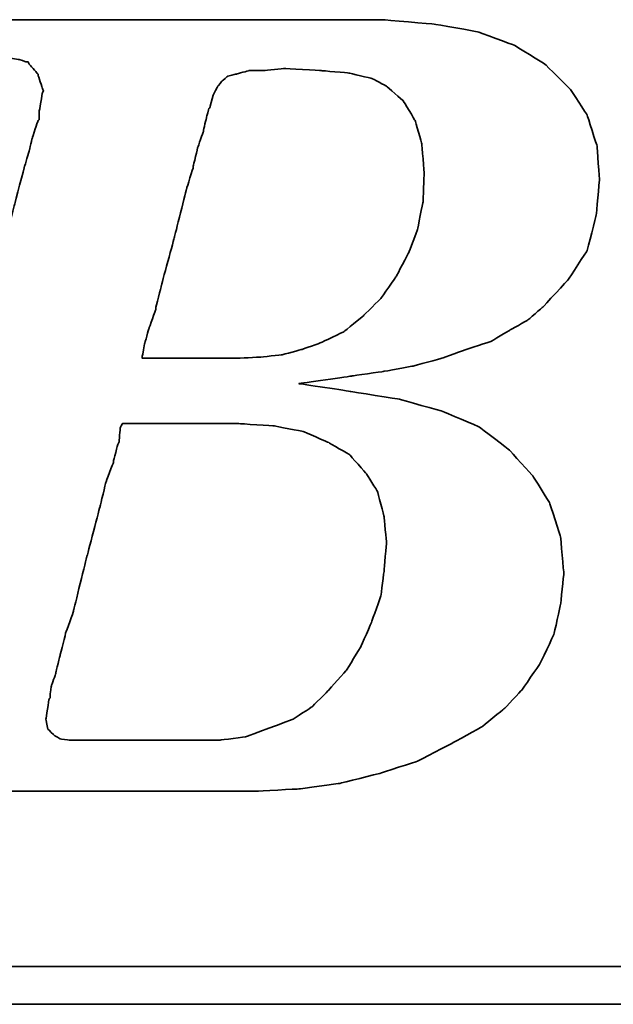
# Model space of a CAD drawing. Header units: millimetres. Extents: x 66 to 553, y -62 to 114.
# Tile 31 of 49: x 421.8 to 425.14, y -10.24 to -4.69. Entities that reach past the tile are written whole.
import ezdxf

# ---------------------------------------------------------------- set-up
doc = ezdxf.new("R2010")
doc.units = ezdxf.units.MM
doc.header["$LTSCALE"] = 0.15
doc.layers.add('DIM', color=4, linetype='CONTINUOUS')
doc.layers.add('layer 1', color=7, linetype='CONTINUOUS')

# ---------------------------------------------------------------- blocks, each defined once
blk = doc.blocks.new('TBI MOTION logo(完整正式版)')
at = {"layer": 'layer 1', "color": 22, "lineweight": 35}
for points, knots in [([(-64.65375, -6.86375), (-64.65375, -6.86375), (-64.84375, -7.29625), (-64.84375, -7.29625), (-64.84375, -7.29625), (-64.84375, -7.29625), (-64.86875, -7.34375), (-64.86875, -7.34375), (-64.86875, -7.34375), (-64.86875, -7.34375), (-64.86875, -7.36875), (-64.86875, -7.36875), (-64.86875, -7.36875), (-64.86875, -7.36875), (-65.15375, -7.65375), (-65.15375, -7.65375), (-65.15375, -7.65375), (-65.15375, -7.65375), (-65.17875, -7.65375), (-65.17875, -7.65375), (-65.17875, -7.65375), (-65.17875, -7.65375), (-65.20375, -7.67875), (-65.20375, -7.67875), (-65.20375, -7.67875), (-65.20375, -7.67875), (-65.58875, -7.87125), (-65.58875, -7.87125), (-65.58875, -7.87125), (-65.58875, -7.87125), (-65.63375, -7.87125), (-65.63375, -7.87125), (-65.63375, -7.87125), (-65.63375, -7.87125), (-65.65875, -7.89375), (-65.65875, -7.89375), (-65.65875, -7.89375), (-65.65875, -7.89375), (-66.09375, -7.94375), (-66.09375, -7.94375), (-66.09375, -7.94375), (-66.09375, -7.94375), (-66.11375, -7.94375), (-66.11375, -7.94375), (-66.11375, -7.94375), (-66.11375, -7.94375), (-66.16375, -7.94375), (-66.16375, -7.94375), (-66.16375, -7.94375), (-66.16375, -7.94375), (-66.30875, -7.94375), (-66.30875, -7.94375), (-66.30875, -7.94375), (-66.30875, -7.94375), (-66.69375, -7.94375), (-66.69375, -7.94375), (-66.69375, -7.94375), (-66.69375, -7.94375), (-67.07375, -7.94375), (-67.07375, -7.94375), (-67.07375, -7.94375), (-67.07375, -7.94375), (-67.12375, -7.94375), (-67.12375, -7.94375), (-67.12375, -7.94375), (-67.12375, -7.94375), (-67.12375, -7.96625), (-67.12375, -7.96625), (-67.12375, -7.96625), (-67.12375, -7.96625), (-67.14875, -7.99125), (-67.14875, -7.99125), (-67.14875, -7.99125), (-67.14875, -7.99125), (-67.24375, -8.34875), (-67.24375, -8.34875), (-67.24375, -8.34875), (-67.24375, -8.34875), (-67.31375, -8.68625), (-67.31375, -8.68625), (-67.31375, -8.68625), (-67.31375, -8.68625), (-67.26875, -8.68625), (-67.26875, -8.68625), (-67.26875, -8.68625), (-67.26875, -8.68625), (-67.07375, -8.68625), (-67.07375, -8.68625), (-67.07375, -8.68625), (-67.07375, -8.68625), (-66.54875, -8.68625), (-66.54875, -8.68625), (-66.54875, -8.68625), (-66.54875, -8.68625), (-65.82625, -8.68625), (-65.82625, -8.68625), (-65.82625, -8.68625), (-65.82625, -8.68625), (-65.01375, -8.68625), (-65.01375, -8.68625), (-65.01375, -8.68625), (-65.01375, -8.68625), (-64.05375, -8.68625), (-64.05375, -8.68625), (-64.05375, -8.68625), (-64.05375, -8.68625), (-62.08375, -8.68625), (-62.08375, -8.68625), (-62.08375, -8.68625), (-62.08375, -8.68625), (-60.06875, -8.68625), (-60.06875, -8.68625), (-60.06875, -8.68625), (-60.06875, -8.68625), (-59.10875, -8.68625), (-59.10875, -8.68625), (-59.10875, -8.68625), (-59.10875, -8.68625), (-58.29375, -8.68625), (-58.29375, -8.68625), (-58.29375, -8.68625), (-58.29375, -8.68625), (-57.57375, -8.68625), (-57.57375, -8.68625), (-57.57375, -8.68625), (-57.57375, -8.68625), (-57.04875, -8.68625), (-57.04875, -8.68625), (-57.04875, -8.68625), (-57.04875, -8.68625), (-56.85375, -8.68625), (-56.85375, -8.68625), (-56.85375, -8.68625), (-56.85375, -8.68625), (-56.70875, -8.68625), (-56.70875, -8.68625), (-56.70875, -8.68625), (-56.70875, -8.68625), (-56.61375, -8.68625), (-56.61375, -8.68625), (-56.61375, -8.68625), (-56.61375, -8.68625), (-56.56875, -8.68625), (-56.56875, -8.68625), (-56.56875, -8.68625), (-56.56875, -8.68625), (-55.65375, -8.63875), (-55.65375, -8.63875), (-55.65375, -8.63875), (-55.65375, -8.63875), (-54.76875, -8.51875), (-54.76875, -8.51875), (-54.76875, -8.51875), (-54.76875, -8.51875), (-53.90375, -8.30375), (-53.90375, -8.30375), (-53.90375, -8.30375), (-53.90375, -8.30375), (-53.08875, -8.03875), (-53.08875, -8.03875), (-53.08875, -8.03875), (-53.08875, -8.03875), (-52.34375, -7.65375), (-52.34375, -7.65375), (-52.34375, -7.65375), (-52.34375, -7.65375), (-51.69875, -7.29625), (-51.69875, -7.29625), (-51.69875, -7.29625), (-51.69875, -7.29625), (-51.21875, -6.91125), (-51.21875, -6.91125), (-51.21875, -6.91125), (-51.21875, -6.91125), (-50.83375, -6.50375), (-50.83375, -6.50375), (-50.83375, -6.50375), (-50.83375, -6.50375), (-50.44875, -5.94875), (-50.44875, -5.94875), (-50.44875, -5.94875), (-50.44875, -5.94875), (-50.13875, -5.30375), (-50.13875, -5.30375), (-50.13875, -5.30375), (-50.13875, -5.30375), (-49.99375, -4.65375), (-49.99375, -4.65375), (-49.99375, -4.65375), (-49.99375, -4.65375), (-49.92375, -3.98375), (-49.92375, -3.98375), (-49.92375, -3.98375), (-49.92375, -3.98375), (-49.99375, -3.19374), (-49.99375, -3.19374), (-49.99375, -3.19374), (-49.99375, -3.19374), (-50.23374, -2.44874), (-50.23374, -2.44874), (-50.23374, -2.44874), (-50.23374, -2.44874), (-50.59375, -1.87374), (-50.59375, -1.87374), (-50.59375, -1.87374), (-50.59375, -1.87374), (-51.09875, -1.31874), (-51.09875, -1.31874), (-51.09875, -1.31874), (-51.09875, -1.31874), (-51.74375, -0.81875), (-51.74375, -0.81875), (-51.74375, -0.81875), (-51.74375, -0.81875), (-52.53875, -0.48125), (-52.53875, -0.48125), (-52.53875, -0.48125), (-52.53875, -0.48125), (-53.47375, -0.21875), (-53.47375, -0.21875), (-53.47375, -0.21875), (-53.47375, -0.21875), (-54.52875, -0.04874), (-54.52875, -0.04874), (-54.52875, -0.04874), (-54.52875, -0.04874), (-55.65375, 0.12125), (-55.65375, 0.12125), (-55.65375, 0.12125), (-55.65375, 0.12125), (-54.50375, 0.28624), (-54.50375, 0.28624), (-54.50375, 0.28624), (-54.50375, 0.28624), (-53.83375, 0.38124), (-53.83375, 0.38124), (-53.83375, 0.38124), (-53.83375, 0.38124), (-53.18375, 0.50125), (-53.18375, 0.50125), (-53.18375, 0.50125), (-53.18375, 0.50125), (-52.55875, 0.66874), (-52.55875, 0.66874), (-52.55875, 0.66874), (-52.55875, 0.66874), (-52.03375, 0.86124), (-52.03375, 0.86124), (-52.03375, 0.86124), (-52.03375, 0.86124), (-51.50374, 1.03124), (-51.50374, 1.03124), (-51.50374, 1.03124), (-51.50374, 1.03124), (-51.09875, 1.27125), (-51.09875, 1.27125), (-51.09875, 1.27125), (-51.09875, 1.27125), (-50.71375, 1.48624), (-50.71375, 1.48624), (-50.71375, 1.48624), (-50.71375, 1.48624), (-50.37625, 1.77625), (-50.37625, 1.77625), (-50.37625, 1.77625), (-50.37625, 1.77625), (-49.82375, 2.37625), (-49.82375, 2.37625), (-49.82375, 2.37625), (-49.82375, 2.37625), (-49.41875, 2.99625), (-49.41875, 2.99625), (-49.41875, 2.99625), (-49.41875, 2.99625), (-49.22375, 3.76625), (-49.22375, 3.76625), (-49.22375, 3.76625), (-49.22375, 3.76625), (-49.15375, 4.50874), (-49.15375, 4.50874), (-49.15375, 4.50874), (-49.15375, 4.50874), (-49.20375, 5.25125), (-49.20375, 5.25125), (-49.20375, 5.25125), (-49.20375, 5.25125), (-49.41875, 5.92625), (-49.41875, 5.92625), (-49.41875, 5.92625), (-49.41875, 5.92625), (-49.77875, 6.47625), (-49.77875, 6.47625), (-49.77875, 6.47625), (-49.77875, 6.47625), (-50.33125, 7.02624), (-50.33125, 7.02624), (-50.33125, 7.02624), (-50.33125, 7.02624), (-51.00125, 7.43625), (-51.00125, 7.43625), (-51.00125, 7.43625), (-51.00125, 7.43625), (-51.79375, 7.72625), (-51.79375, 7.72625), (-51.79375, 7.72625), (-51.79375, 7.72625), (-52.72875, 7.89124), (-52.72875, 7.89124), (-52.72875, 7.89124), (-52.72875, 7.89124), (-53.83375, 7.98625), (-53.83375, 7.98625), (-53.83375, 7.98625), (-53.83375, 7.98625), (-53.92875, 7.98625), (-53.92875, 7.98625), (-53.92875, 7.98625), (-53.92875, 7.98625), (-54.26375, 7.98625), (-54.26375, 7.98625), (-54.26375, 7.98625), (-54.26375, 7.98625), (-54.74375, 7.98625), (-54.74375, 7.98625), (-54.74375, 7.98625), (-54.74375, 7.98625), (-55.36875, 7.98625), (-55.36875, 7.98625), (-55.36875, 7.98625), (-55.36875, 7.98625), (-56.13375, 7.98625), (-56.13375, 7.98625), (-56.13375, 7.98625), (-56.13375, 7.98625), (-56.94875, 7.98625), (-56.94875, 7.98625), (-56.94875, 7.98625), (-56.94875, 7.98625), (-58.77625, 7.98625), (-58.77625, 7.98625), (-58.77625, 7.98625), (-58.77625, 7.98625), (-60.59875, 7.98625), (-60.59875, 7.98625), (-60.59875, 7.98625), (-60.59875, 7.98625), (-61.41375, 7.98625), (-61.41375, 7.98625), (-61.41375, 7.98625), (-61.41375, 7.98625), (-62.17875, 7.98625), (-62.17875, 7.98625), (-62.17875, 7.98625), (-62.17875, 7.98625), (-62.80375, 7.98625), (-62.80375, 7.98625), (-62.80375, 7.98625), (-62.80375, 7.98625), (-63.30625, 7.98625), (-63.30625, 7.98625), (-63.30625, 7.98625), (-63.30625, 7.98625), (-63.57375, 7.98625), (-63.57375, 7.98625), (-63.57375, 7.98625), (-63.57375, 7.98625), (-63.57375, 7.96375), (-63.57375, 7.96375), (-63.57375, 7.96375), (-63.57375, 7.96375), (-63.59875, 7.94125), (-63.59875, 7.94125), (-63.59875, 7.94125), (-63.59875, 7.94125), (-63.69375, 7.55625), (-63.69375, 7.55625), (-63.69375, 7.55625), (-63.69375, 7.55625), (-63.76375, 7.24624), (-63.76375, 7.24624), (-63.76375, 7.24624), (-63.76375, 7.24624), (-63.23875, 7.24624), (-63.23875, 7.24624), (-63.23875, 7.24624), (-63.23875, 7.24624), (-62.75875, 7.24624), (-62.75875, 7.24624), (-62.75875, 7.24624), (-62.75875, 7.24624), (-62.61125, 7.24624), (-62.61125, 7.24624), (-62.61125, 7.24624), (-62.61125, 7.24624), (-62.56625, 7.24624), (-62.56625, 7.24624), (-62.56625, 7.24624), (-62.56625, 7.24624), (-62.22875, 7.24624), (-62.22875, 7.24624), (-62.22875, 7.24624), (-62.22875, 7.24624), (-62.20375, 7.24624), (-62.20375, 7.24624), (-62.20375, 7.24624), (-62.20375, 7.24624), (-62.17875, 7.21875), (-62.17875, 7.21875), (-62.17875, 7.21875), (-62.17875, 7.21875), (-61.96375, 7.17125), (-61.96375, 7.17125), (-61.96375, 7.17125), (-61.96375, 7.17125), (-61.72375, 7.12624), (-61.72375, 7.12624), (-61.72375, 7.12624), (-61.72375, 7.12624), (-61.70375, 7.12624), (-61.70375, 7.12624), (-61.70375, 7.12624), (-61.70375, 7.12624), (-61.55875, 7.07624), (-61.55875, 7.07624), (-61.55875, 7.07624), (-61.55875, 7.07624), (-61.50875, 7.07624), (-61.50875, 7.07624), (-61.50875, 7.07624), (-61.50875, 7.07624), (-61.48375, 7.02624), (-61.48375, 7.02624), (-61.48375, 7.02624), (-61.48375, 7.02624), (-61.31875, 6.83375), (-61.31875, 6.83375), (-61.31875, 6.83375), (-61.31875, 6.83375), (-61.29375, 6.81125), (-61.29375, 6.81125), (-61.29375, 6.81125), (-61.29375, 6.81125), (-61.29375, 6.78625), (-61.29375, 6.78625), (-61.29375, 6.78625), (-61.29375, 6.78625), (-61.19875, 6.50124), (-61.19875, 6.50124), (-61.19875, 6.50124), (-61.19875, 6.50124), (-61.17375, 6.45124), (-61.17375, 6.45124), (-61.17375, 6.45124), (-61.17375, 6.45124), (-61.19875, 6.40625), (-61.19875, 6.40625), (-61.19875, 6.40625), (-61.19875, 6.40625), (-61.26875, 5.99624), (-61.26875, 5.99624), (-61.26875, 5.99624), (-61.26875, 5.99624), (-61.26875, 5.85125), (-61.26875, 5.85125), (-61.26875, 5.85125), (-61.26875, 5.85125), (-61.26875, 5.82625), (-61.26875, 5.82625), (-61.26875, 5.82625), (-61.26875, 5.82625), (-61.29375, 5.80625), (-61.29375, 5.80625), (-61.29375, 5.80625), (-61.29375, 5.80625), (-61.34125, 5.66125), (-61.34125, 5.66125), (-61.34125, 5.66125), (-61.34125, 5.66125), (-61.41375, 5.44625), (-61.41375, 5.44625), (-61.41375, 5.44625), (-61.41375, 5.44625), (-61.48375, 5.15625), (-61.48375, 5.15625), (-61.48375, 5.15625), (-61.48375, 5.15625), (-61.58375, 4.82124), (-61.58375, 4.82124), (-61.58375, 4.82124), (-61.58375, 4.82124), (-61.79875, 4.00375), (-61.79875, 4.00375), (-61.79875, 4.00375), (-61.79875, 4.00375), (-62.05875, 2.99625), (-62.05875, 2.99625), (-62.05875, 2.99625), (-62.05875, 2.99625), (-62.34875, 1.91625), (-62.34875, 1.91625), (-62.34875, 1.91625), (-62.34875, 1.91625), (-62.97375, -0.41124), (-62.97375, -0.41124), (-62.97375, -0.41124), (-62.97375, -0.41124), (-63.59875, -2.75875), (-63.59875, -2.75875), (-63.59875, -2.75875), (-63.59875, -2.75875), (-63.88375, -3.86374), (-63.88375, -3.86374), (-63.88375, -3.86374), (-63.88375, -3.86374), (-64.14875, -4.82374), (-64.14875, -4.82374), (-64.14875, -4.82374), (-64.14875, -4.82374), (-64.36375, -5.64125), (-64.36375, -5.64125), (-64.36375, -5.64125), (-64.36375, -5.64125), (-64.43625, -5.97625), (-64.43625, -5.97625), (-64.43625, -5.97625), (-64.43625, -5.97625), (-64.50875, -6.28625), (-64.50875, -6.28625), (-64.50875, -6.28625), (-64.50875, -6.28625), (-64.50875, -6.30875), (-64.50875, -6.30875), (-64.50875, -6.30875), (-64.50875, -6.30875), (-64.57875, -6.50375), (-64.57875, -6.50375), (-64.57875, -6.50375), (-64.57875, -6.50375), (-64.62875, -6.69625), (-64.62875, -6.69625), (-64.62875, -6.69625), (-64.62875, -6.69625), (-64.62875, -6.76875), (-64.62875, -6.76875), (-64.62875, -6.76875), (-64.62875, -6.76875), (-64.62875, -6.81375), (-64.62875, -6.81375), (-64.62875, -6.81375), (-64.62875, -6.81375), (-64.62875, -6.83875), (-64.62875, -6.83875), (-64.62875, -6.83875), (-64.62875, -6.83875), (-64.65375, -6.86375), (-64.65375, -6.86375)], [0, 0, 0, 0, 0.00719424, 0.00719424, 0.00719424, 0.00719425, 0.01438849, 0.01438849, 0.01438849, 0.0143885, 0.02158273, 0.02158273, 0.02158273, 0.02158274, 0.02877698, 0.02877698, 0.02877698, 0.02877699, 0.03597122, 0.03597122, 0.03597122, 0.03597123, 0.04316547, 0.04316547, 0.04316547, 0.04316548, 0.05035971, 0.05035971, 0.05035971, 0.05035972, 0.05755396, 0.05755396, 0.05755396, 0.05755397, 0.0647482, 0.0647482, 0.0647482, 0.06474821, 0.07194245, 0.07194245, 0.07194245, 0.07194246, 0.07913669, 0.07913669, 0.07913669, 0.0791367, 0.08633094, 0.08633094, 0.08633094, 0.08633095, 0.09352518, 0.09352518, 0.09352518, 0.09352519, 0.10071942, 0.10071942, 0.10071942, 0.10071943, 0.10791367, 0.10791367, 0.10791367, 0.10791368, 0.11510791, 0.11510791, 0.11510791, 0.11510792, 0.12230216, 0.12230216, 0.12230216, 0.12230217, 0.1294964, 0.1294964, 0.1294964, 0.12949641, 0.13669065, 0.13669065, 0.13669065, 0.13669066, 0.14388489, 0.14388489, 0.14388489, 0.1438849, 0.15107914, 0.15107914, 0.15107914, 0.15107915, 0.15827338, 0.15827338, 0.15827338, 0.15827339, 0.16546763, 0.16546763, 0.16546763, 0.16546764, 0.17266187, 0.17266187, 0.17266187, 0.17266188, 0.17985612, 0.17985612, 0.17985612, 0.17985613, 0.18705036, 0.18705036, 0.18705036, 0.18705037, 0.1942446, 0.1942446, 0.1942446, 0.19424461, 0.20143885, 0.20143885, 0.20143885, 0.20143886, 0.20863309, 0.20863309, 0.20863309, 0.2086331, 0.21582734, 0.21582734, 0.21582734, 0.21582735, 0.22302158, 0.22302158, 0.22302158, 0.22302159, 0.23021583, 0.23021583, 0.23021583, 0.23021584, 0.23741007, 0.23741007, 0.23741007, 0.23741008, 0.24460432, 0.24460432, 0.24460432, 0.24460433, 0.25179856, 0.25179856, 0.25179856, 0.25179857, 0.25899281, 0.25899281, 0.25899281, 0.25899282, 0.26618705, 0.26618705, 0.26618705, 0.26618706, 0.27338129, 0.27338129, 0.27338129, 0.2733813, 0.28057554, 0.28057554, 0.28057554, 0.28057555, 0.28776978, 0.28776978, 0.28776978, 0.28776979, 0.29496403, 0.29496403, 0.29496403, 0.29496404, 0.30215827, 0.30215827, 0.30215827, 0.30215828, 0.30935252, 0.30935252, 0.30935252, 0.30935253, 0.31654676, 0.31654676, 0.31654676, 0.31654677, 0.32374101, 0.32374101, 0.32374101, 0.32374102, 0.33093525, 0.33093525, 0.33093525, 0.33093526, 0.3381295, 0.3381295, 0.3381295, 0.33812951, 0.34532374, 0.34532374, 0.34532374, 0.34532375, 0.35251799, 0.35251799, 0.35251799, 0.352518, 0.35971223, 0.35971223, 0.35971223, 0.35971224, 0.36690647, 0.36690647, 0.36690647, 0.36690648, 0.37410072, 0.37410072, 0.37410072, 0.37410073, 0.38129496, 0.38129496, 0.38129496, 0.38129497, 0.38848921, 0.38848921, 0.38848921, 0.38848922, 0.39568345, 0.39568345, 0.39568345, 0.39568346, 0.4028777, 0.4028777, 0.4028777, 0.40287771, 0.41007194, 0.41007194, 0.41007194, 0.41007195, 0.41726619, 0.41726619, 0.41726619, 0.4172662, 0.42446043, 0.42446043, 0.42446043, 0.42446044, 0.43165468, 0.43165468, 0.43165468, 0.43165469, 0.43884892, 0.43884892, 0.43884892, 0.43884893, 0.44604317, 0.44604317, 0.44604317, 0.44604318, 0.45323741, 0.45323741, 0.45323741, 0.45323742, 0.46043165, 0.46043165, 0.46043165, 0.46043166, 0.4676259, 0.4676259, 0.4676259, 0.46762591, 0.47482014, 0.47482014, 0.47482014, 0.47482015, 0.48201439, 0.48201439, 0.48201439, 0.4820144, 0.48920863, 0.48920863, 0.48920863, 0.48920864, 0.49640288, 0.49640288, 0.49640288, 0.49640289, 0.50359712, 0.50359712, 0.50359712, 0.50359713, 0.51079137, 0.51079137, 0.51079137, 0.51079138, 0.51798561, 0.51798561, 0.51798561, 0.51798562, 0.52517986, 0.52517986, 0.52517986, 0.52517987, 0.5323741, 0.5323741, 0.5323741, 0.53237411, 0.53956835, 0.53956835, 0.53956835, 0.53956836, 0.54676259, 0.54676259, 0.54676259, 0.5467626, 0.55395683, 0.55395683, 0.55395683, 0.55395684, 0.56115108, 0.56115108, 0.56115108, 0.56115109, 0.56834532, 0.56834532, 0.56834532, 0.56834533, 0.57553957, 0.57553957, 0.57553957, 0.57553958, 0.58273381, 0.58273381, 0.58273381, 0.58273382, 0.58992806, 0.58992806, 0.58992806, 0.58992807, 0.5971223, 0.5971223, 0.5971223, 0.59712231, 0.60431655, 0.60431655, 0.60431655, 0.60431656, 0.61151079, 0.61151079, 0.61151079, 0.6115108, 0.61870504, 0.61870504, 0.61870504, 0.61870505, 0.62589928, 0.62589928, 0.62589928, 0.62589929, 0.63309353, 0.63309353, 0.63309353, 0.63309354, 0.64028777, 0.64028777, 0.64028777, 0.64028778, 0.64748201, 0.64748201, 0.64748201, 0.64748202, 0.65467626, 0.65467626, 0.65467626, 0.65467627, 0.6618705, 0.6618705, 0.6618705, 0.66187051, 0.66906475, 0.66906475, 0.66906475, 0.66906476, 0.67625899, 0.67625899, 0.67625899, 0.676259, 0.68345324, 0.68345324, 0.68345324, 0.68345325, 0.69064748, 0.69064748, 0.69064748, 0.69064749, 0.69784173, 0.69784173, 0.69784173, 0.69784174, 0.70503597, 0.70503597, 0.70503597, 0.70503598, 0.71223022, 0.71223022, 0.71223022, 0.71223023, 0.71942446, 0.71942446, 0.71942446, 0.71942447, 0.72661871, 0.72661871, 0.72661871, 0.72661872, 0.73381295, 0.73381295, 0.73381295, 0.73381296, 0.74100719, 0.74100719, 0.74100719, 0.7410072, 0.74820144, 0.74820144, 0.74820144, 0.74820145, 0.75539568, 0.75539568, 0.75539568, 0.75539569, 0.76258993, 0.76258993, 0.76258993, 0.76258994, 0.76978417, 0.76978417, 0.76978417, 0.76978418, 0.77697842, 0.77697842, 0.77697842, 0.77697843, 0.78417266, 0.78417266, 0.78417266, 0.78417267, 0.79136691, 0.79136691, 0.79136691, 0.79136692, 0.79856115, 0.79856115, 0.79856115, 0.79856116, 0.8057554, 0.8057554, 0.8057554, 0.80575541, 0.81294964, 0.81294964, 0.81294964, 0.81294965, 0.82014388, 0.82014388, 0.82014388, 0.82014389, 0.82733813, 0.82733813, 0.82733813, 0.82733814, 0.83453237, 0.83453237, 0.83453237, 0.83453238, 0.84172662, 0.84172662, 0.84172662, 0.84172663, 0.84892086, 0.84892086, 0.84892086, 0.84892087, 0.85611511, 0.85611511, 0.85611511, 0.85611512, 0.86330935, 0.86330935, 0.86330935, 0.86330936, 0.8705036, 0.8705036, 0.8705036, 0.87050361, 0.87769784, 0.87769784, 0.87769784, 0.87769785, 0.88489209, 0.88489209, 0.88489209, 0.8848921, 0.89208633, 0.89208633, 0.89208633, 0.89208634, 0.89928058, 0.89928058, 0.89928058, 0.89928059, 0.90647482, 0.90647482, 0.90647482, 0.90647483, 0.91366906, 0.91366906, 0.91366906, 0.91366907, 0.92086331, 0.92086331, 0.92086331, 0.92086332, 0.92805755, 0.92805755, 0.92805755, 0.92805756, 0.9352518, 0.9352518, 0.9352518, 0.93525181, 0.94244604, 0.94244604, 0.94244604, 0.94244605, 0.94964029, 0.94964029, 0.94964029, 0.9496403, 0.95683453, 0.95683453, 0.95683453, 0.95683454, 0.96402878, 0.96402878, 0.96402878, 0.96402879, 0.97122302, 0.97122302, 0.97122302, 0.97122303, 0.97841727, 0.97841727, 0.97841727, 0.97841728, 0.98561151, 0.98561151, 0.98561151, 0.98561152, 0.99280576, 0.99280576, 0.99280576, 0.99280577, 1, 1, 1, 1]), ([(-57.50375, 6.35625), (-57.50375, 6.35625), (-57.57375, 6.11625), (-57.57375, 6.11625), (-57.57375, 6.11625), (-57.57375, 6.11625), (-57.57375, 6.09125), (-57.57375, 6.09125), (-57.57375, 6.09125), (-57.57375, 6.09125), (-57.59875, 6.06625), (-57.59875, 6.06625), (-57.59875, 6.06625), (-57.59875, 6.06625), (-57.64875, 5.87625), (-57.64875, 5.87625), (-57.64875, 5.87625), (-57.64875, 5.87625), (-57.71875, 5.58875), (-57.71875, 5.58875), (-57.71875, 5.58875), (-57.71875, 5.58875), (-57.71875, 5.56625), (-57.71875, 5.56625), (-57.71875, 5.56625), (-57.71875, 5.56625), (-57.83875, 5.23125), (-57.83875, 5.23125), (-57.83875, 5.23125), (-57.83875, 5.23125), (-57.93625, 4.82124), (-57.93625, 4.82124), (-57.93625, 4.82124), (-57.93625, 4.82124), (-57.93625, 4.79624), (-57.93625, 4.79624), (-57.93625, 4.79624), (-57.93625, 4.79624), (-58.07875, 4.34125), (-58.07875, 4.34125), (-58.07875, 4.34125), (-58.07875, 4.34125), (-58.34375, 3.28625), (-58.34375, 3.28625), (-58.34375, 3.28625), (-58.34375, 3.28625), (-58.62875, 2.23124), (-58.62875, 2.23124), (-58.62875, 2.23124), (-58.62875, 2.23124), (-58.74875, 1.75125), (-58.74875, 1.75125), (-58.74875, 1.75125), (-58.74875, 1.75125), (-58.74875, 1.72625), (-58.74875, 1.72625), (-58.74875, 1.72625), (-58.74875, 1.72625), (-58.89375, 1.31625), (-58.89375, 1.31625), (-58.89375, 1.31625), (-58.89375, 1.31625), (-58.98875, 0.98124), (-58.98875, 0.98124), (-58.98875, 0.98124), (-58.98875, 0.98124), (-59.03875, 0.71625), (-59.03875, 0.71625), (-59.03875, 0.71625), (-59.03875, 0.71625), (-59.03875, 0.66874), (-59.03875, 0.66874), (-59.03875, 0.66874), (-59.03875, 0.66874), (-58.91875, 0.66874), (-58.91875, 0.66874), (-58.91875, 0.66874), (-58.91875, 0.66874), (-58.53375, 0.66874), (-58.53375, 0.66874), (-58.53375, 0.66874), (-58.53375, 0.66874), (-58.10375, 0.66874), (-58.10375, 0.66874), (-58.10375, 0.66874), (-58.10375, 0.66874), (-57.66875, 0.66874), (-57.66875, 0.66874), (-57.66875, 0.66874), (-57.66875, 0.66874), (-57.33375, 0.66874), (-57.33375, 0.66874), (-57.33375, 0.66874), (-57.33375, 0.66874), (-57.09375, 0.66874), (-57.09375, 0.66874), (-57.09375, 0.66874), (-57.09375, 0.66874), (-56.99875, 0.66874), (-56.99875, 0.66874), (-56.99875, 0.66874), (-56.99875, 0.66874), (-56.49375, 0.69374), (-56.49375, 0.69374), (-56.49375, 0.69374), (-56.49375, 0.69374), (-56.01375, 0.74374), (-56.01375, 0.74374), (-56.01375, 0.74374), (-56.01375, 0.74374), (-55.58375, 0.86124), (-55.58375, 0.86124), (-55.58375, 0.86124), (-55.58375, 0.86124), (-55.17375, 1.00624), (-55.17375, 1.00624), (-55.17375, 1.00624), (-55.17375, 1.00624), (-54.67375, 1.24625), (-54.67375, 1.24625), (-54.67375, 1.24625), (-54.67375, 1.24625), (-54.26375, 1.58124), (-54.26375, 1.58124), (-54.26375, 1.58124), (-54.26375, 1.58124), (-53.87875, 1.96374), (-53.87875, 1.96374), (-53.87875, 1.96374), (-53.87875, 1.96374), (-53.54375, 2.44625), (-53.54375, 2.44625), (-53.54375, 2.44625), (-53.54375, 2.44625), (-53.27875, 2.95125), (-53.27875, 2.95125), (-53.27875, 2.95125), (-53.27875, 2.95125), (-53.08875, 3.45124), (-53.08875, 3.45124), (-53.08875, 3.45124), (-53.08875, 3.45124), (-52.96875, 4.05124), (-52.96875, 4.05124), (-52.96875, 4.05124), (-52.96875, 4.05124), (-52.94375, 4.65125), (-52.94375, 4.65125), (-52.94375, 4.65125), (-52.94375, 4.65125), (-52.99375, 5.30125), (-52.99375, 5.30125), (-52.99375, 5.30125), (-52.99375, 5.30125), (-53.13875, 5.80625), (-53.13875, 5.80625), (-53.13875, 5.80625), (-53.13875, 5.80625), (-53.39875, 6.23625), (-53.39875, 6.23625), (-53.39875, 6.23625), (-53.39875, 6.23625), (-53.75875, 6.54875), (-53.75875, 6.54875), (-53.75875, 6.54875), (-53.75875, 6.54875), (-54.07375, 6.71625), (-54.07375, 6.71625), (-54.07375, 6.71625), (-54.07375, 6.71625), (-54.57375, 6.83375), (-54.57375, 6.83375), (-54.57375, 6.83375), (-54.57375, 6.83375), (-55.17375, 6.88625), (-55.17375, 6.88625), (-55.17375, 6.88625), (-55.17375, 6.88625), (-55.96875, 6.93125), (-55.96875, 6.93125), (-55.96875, 6.93125), (-55.96875, 6.93125), (-56.39875, 6.88625), (-56.39875, 6.88625), (-56.39875, 6.88625), (-56.39875, 6.88625), (-56.42125, 6.88625), (-56.42125, 6.88625), (-56.42125, 6.88625), (-56.42125, 6.88625), (-56.73375, 6.88625), (-56.73375, 6.88625), (-56.73375, 6.88625), (-56.73375, 6.88625), (-56.99875, 6.81125), (-56.99875, 6.81125), (-56.99875, 6.81125), (-56.99875, 6.81125), (-57.02375, 6.81125), (-57.02375, 6.81125), (-57.02375, 6.81125), (-57.02375, 6.81125), (-57.18875, 6.76625), (-57.18875, 6.76625), (-57.18875, 6.76625), (-57.18875, 6.76625), (-57.30875, 6.66625), (-57.30875, 6.66625), (-57.30875, 6.66625), (-57.30875, 6.66625), (-57.40875, 6.54875), (-57.40875, 6.54875), (-57.40875, 6.54875), (-57.40875, 6.54875), (-57.50375, 6.35625), (-57.50375, 6.35625)], [0, 0, 0, 0, 0.01851852, 0.01851852, 0.01851852, 0.01851853, 0.03703704, 0.03703704, 0.03703704, 0.03703705, 0.05555556, 0.05555556, 0.05555556, 0.05555557, 0.07407407, 0.07407407, 0.07407407, 0.07407408, 0.09259259, 0.09259259, 0.09259259, 0.0925926, 0.11111111, 0.11111111, 0.11111111, 0.11111112, 0.12962963, 0.12962963, 0.12962963, 0.12962964, 0.14814815, 0.14814815, 0.14814815, 0.14814816, 0.16666667, 0.16666667, 0.16666667, 0.16666668, 0.18518519, 0.18518519, 0.18518519, 0.1851852, 0.2037037, 0.2037037, 0.2037037, 0.20370371, 0.22222222, 0.22222222, 0.22222222, 0.22222223, 0.24074074, 0.24074074, 0.24074074, 0.24074075, 0.25925926, 0.25925926, 0.25925926, 0.25925927, 0.27777778, 0.27777778, 0.27777778, 0.27777779, 0.2962963, 0.2962963, 0.2962963, 0.29629631, 0.31481481, 0.31481481, 0.31481481, 0.31481482, 0.33333333, 0.33333333, 0.33333333, 0.33333334, 0.35185185, 0.35185185, 0.35185185, 0.35185186, 0.37037037, 0.37037037, 0.37037037, 0.37037038, 0.38888889, 0.38888889, 0.38888889, 0.3888889, 0.40740741, 0.40740741, 0.40740741, 0.40740742, 0.42592593, 0.42592593, 0.42592593, 0.42592594, 0.44444444, 0.44444444, 0.44444444, 0.44444445, 0.46296296, 0.46296296, 0.46296296, 0.46296297, 0.48148148, 0.48148148, 0.48148148, 0.48148149, 0.5, 0.5, 0.5, 0.50000001, 0.51851852, 0.51851852, 0.51851852, 0.51851853, 0.53703704, 0.53703704, 0.53703704, 0.53703705, 0.55555556, 0.55555556, 0.55555556, 0.55555557, 0.57407407, 0.57407407, 0.57407407, 0.57407408, 0.59259259, 0.59259259, 0.59259259, 0.5925926, 0.61111111, 0.61111111, 0.61111111, 0.61111112, 0.62962963, 0.62962963, 0.62962963, 0.62962964, 0.64814815, 0.64814815, 0.64814815, 0.64814816, 0.66666667, 0.66666667, 0.66666667, 0.66666668, 0.68518519, 0.68518519, 0.68518519, 0.6851852, 0.7037037, 0.7037037, 0.7037037, 0.70370371, 0.72222222, 0.72222222, 0.72222222, 0.72222223, 0.74074074, 0.74074074, 0.74074074, 0.74074075, 0.75925926, 0.75925926, 0.75925926, 0.75925927, 0.77777778, 0.77777778, 0.77777778, 0.77777779, 0.7962963, 0.7962963, 0.7962963, 0.79629631, 0.81481481, 0.81481481, 0.81481481, 0.81481482, 0.83333333, 0.83333333, 0.83333333, 0.83333334, 0.85185185, 0.85185185, 0.85185185, 0.85185186, 0.87037037, 0.87037037, 0.87037037, 0.87037038, 0.88888889, 0.88888889, 0.88888889, 0.8888889, 0.90740741, 0.90740741, 0.90740741, 0.90740742, 0.92592593, 0.92592593, 0.92592593, 0.92592594, 0.94444444, 0.94444444, 0.94444444, 0.94444445, 0.96296296, 0.96296296, 0.96296296, 0.96296297, 0.98148148, 0.98148148, 0.98148148, 0.98148149, 1, 1, 1, 1]), ([(-61.03125, -6.57375), (-61.03125, -6.57375), (-61.03125, -6.67125), (-61.03125, -6.67125), (-61.03125, -6.67125), (-61.03125, -6.67125), (-61.05375, -6.69625), (-61.05375, -6.69625), (-61.05375, -6.69625), (-61.05375, -6.69625), (-61.12375, -7.12875), (-61.12375, -7.12875), (-61.12375, -7.12875), (-61.12375, -7.12875), (-61.07875, -7.34375), (-61.07875, -7.34375), (-61.07875, -7.34375), (-61.07875, -7.34375), (-60.93375, -7.48875), (-60.93375, -7.48875), (-60.93375, -7.48875), (-60.93375, -7.48875), (-60.81375, -7.55625), (-60.81375, -7.55625), (-60.81375, -7.55625), (-60.81375, -7.55625), (-60.62375, -7.58375), (-60.62375, -7.58375), (-60.62375, -7.58375), (-60.62375, -7.58375), (-60.30875, -7.58375), (-60.30875, -7.58375), (-60.30875, -7.58375), (-60.30875, -7.58375), (-59.97375, -7.58375), (-59.97375, -7.58375), (-59.97375, -7.58375), (-59.97375, -7.58375), (-59.87875, -7.58375), (-59.87875, -7.58375), (-59.87875, -7.58375), (-59.87875, -7.58375), (-59.63625, -7.58375), (-59.63625, -7.58375), (-59.63625, -7.58375), (-59.63625, -7.58375), (-58.96875, -7.58375), (-58.96875, -7.58375), (-58.96875, -7.58375), (-58.96875, -7.58375), (-58.29375, -7.58375), (-58.29375, -7.58375), (-58.29375, -7.58375), (-58.29375, -7.58375), (-58.05375, -7.58375), (-58.05375, -7.58375), (-58.05375, -7.58375), (-58.05375, -7.58375), (-57.98375, -7.58375), (-57.98375, -7.58375), (-57.98375, -7.58375), (-57.98375, -7.58375), (-57.35875, -7.58375), (-57.35875, -7.58375), (-57.35875, -7.58375), (-57.35875, -7.58375), (-56.78375, -7.50875), (-56.78375, -7.50875), (-56.78375, -7.50875), (-56.78375, -7.50875), (-56.27875, -7.31875), (-56.27875, -7.31875), (-56.27875, -7.31875), (-56.27875, -7.31875), (-55.77375, -7.12875), (-55.77375, -7.12875), (-55.77375, -7.12875), (-55.77375, -7.12875), (-55.36875, -6.86375), (-55.36875, -6.86375), (-55.36875, -6.86375), (-55.36875, -6.86375), (-55.00875, -6.50375), (-55.00875, -6.50375), (-55.00875, -6.50375), (-55.00875, -6.50375), (-54.62375, -6.06875), (-54.62375, -6.06875), (-54.62375, -6.06875), (-54.62375, -6.06875), (-54.31375, -5.56875), (-54.31375, -5.56875), (-54.31375, -5.56875), (-54.31375, -5.56875), (-54.07375, -5.01625), (-54.07375, -5.01625), (-54.07375, -5.01625), (-54.07375, -5.01625), (-53.87875, -4.46374), (-53.87875, -4.46374), (-53.87875, -4.46374), (-53.87875, -4.46374), (-53.80875, -3.91375), (-53.80875, -3.91375), (-53.80875, -3.91375), (-53.80875, -3.91375), (-53.75875, -3.31375), (-53.75875, -3.31375), (-53.75875, -3.31375), (-53.75875, -3.31375), (-53.80875, -2.75875), (-53.80875, -2.75875), (-53.80875, -2.75875), (-53.80875, -2.75875), (-53.95375, -2.20875), (-53.95375, -2.20875), (-53.95375, -2.20875), (-53.95375, -2.20875), (-54.19375, -1.82625), (-54.19375, -1.82625), (-54.19375, -1.82625), (-54.19375, -1.82625), (-54.55375, -1.41875), (-54.55375, -1.41875), (-54.55375, -1.41875), (-54.55375, -1.41875), (-55.00875, -1.15125), (-55.00875, -1.15125), (-55.00875, -1.15125), (-55.00875, -1.15125), (-55.56125, -0.91375), (-55.56125, -0.91375), (-55.56125, -0.91375), (-55.56125, -0.91375), (-56.18125, -0.79375), (-56.18125, -0.79375), (-56.18125, -0.79375), (-56.18125, -0.79375), (-56.94875, -0.74374), (-56.94875, -0.74374), (-56.94875, -0.74374), (-56.94875, -0.74374), (-56.99875, -0.74374), (-56.99875, -0.74374), (-56.99875, -0.74374), (-56.99875, -0.74374), (-57.09375, -0.74374), (-57.09375, -0.74374), (-57.09375, -0.74374), (-57.09375, -0.74374), (-57.38375, -0.74374), (-57.38375, -0.74374), (-57.38375, -0.74374), (-57.38375, -0.74374), (-57.76875, -0.74374), (-57.76875, -0.74374), (-57.76875, -0.74374), (-57.76875, -0.74374), (-58.24625, -0.74374), (-58.24625, -0.74374), (-58.24625, -0.74374), (-58.24625, -0.74374), (-58.72875, -0.74374), (-58.72875, -0.74374), (-58.72875, -0.74374), (-58.72875, -0.74374), (-59.20875, -0.74374), (-59.20875, -0.74374), (-59.20875, -0.74374), (-59.20875, -0.74374), (-59.46875, -0.74374), (-59.46875, -0.74374), (-59.46875, -0.74374), (-59.46875, -0.74374), (-59.51625, -0.83875), (-59.51625, -0.83875), (-59.51625, -0.83875), (-59.51625, -0.83875), (-59.54375, -1.15125), (-59.54375, -1.15125), (-59.54375, -1.15125), (-59.54375, -1.15125), (-59.56375, -1.17874), (-59.56375, -1.17874), (-59.56375, -1.17874), (-59.56375, -1.17874), (-59.66375, -1.55875), (-59.66375, -1.55875), (-59.66375, -1.55875), (-59.66375, -1.55875), (-59.66375, -1.58375), (-59.66375, -1.58375), (-59.66375, -1.58375), (-59.66375, -1.58375), (-59.82875, -2.01874), (-59.82875, -2.01874), (-59.82875, -2.01874), (-59.82875, -2.01874), (-59.94875, -2.52125), (-59.94875, -2.52125), (-59.94875, -2.52125), (-59.94875, -2.52125), (-60.23875, -3.62375), (-60.23875, -3.62375), (-60.23875, -3.62375), (-60.23875, -3.62375), (-60.52375, -4.77624), (-60.52375, -4.77624), (-60.52375, -4.77624), (-60.52375, -4.77624), (-60.52375, -4.79874), (-60.52375, -4.79874), (-60.52375, -4.79874), (-60.52375, -4.79874), (-60.69125, -5.25375), (-60.69125, -5.25375), (-60.69125, -5.25375), (-60.69125, -5.25375), (-60.81375, -5.73625), (-60.81375, -5.73625), (-60.81375, -5.73625), (-60.81375, -5.73625), (-60.90875, -6.11875), (-60.90875, -6.11875), (-60.90875, -6.11875), (-60.90875, -6.11875), (-60.90875, -6.14375), (-60.90875, -6.14375), (-60.90875, -6.14375), (-60.90875, -6.14375), (-61.00375, -6.40875), (-61.00375, -6.40875), (-61.00375, -6.40875), (-61.00375, -6.40875), (-61.03125, -6.57375), (-61.03125, -6.57375)], [0, 0, 0, 0, 0.01694915, 0.01694915, 0.01694915, 0.01694916, 0.03389831, 0.03389831, 0.03389831, 0.03389832, 0.05084746, 0.05084746, 0.05084746, 0.05084747, 0.06779661, 0.06779661, 0.06779661, 0.06779662, 0.08474576, 0.08474576, 0.08474576, 0.08474577, 0.10169492, 0.10169492, 0.10169492, 0.10169493, 0.11864407, 0.11864407, 0.11864407, 0.11864408, 0.13559322, 0.13559322, 0.13559322, 0.13559323, 0.15254237, 0.15254237, 0.15254237, 0.15254238, 0.16949153, 0.16949153, 0.16949153, 0.16949154, 0.18644068, 0.18644068, 0.18644068, 0.18644069, 0.20338983, 0.20338983, 0.20338983, 0.20338984, 0.22033898, 0.22033898, 0.22033898, 0.22033899, 0.23728814, 0.23728814, 0.23728814, 0.23728815, 0.25423729, 0.25423729, 0.25423729, 0.2542373, 0.27118644, 0.27118644, 0.27118644, 0.27118645, 0.28813559, 0.28813559, 0.28813559, 0.2881356, 0.30508475, 0.30508475, 0.30508475, 0.30508476, 0.3220339, 0.3220339, 0.3220339, 0.32203391, 0.33898305, 0.33898305, 0.33898305, 0.33898306, 0.3559322, 0.3559322, 0.3559322, 0.35593221, 0.37288136, 0.37288136, 0.37288136, 0.37288137, 0.38983051, 0.38983051, 0.38983051, 0.38983052, 0.40677966, 0.40677966, 0.40677966, 0.40677967, 0.42372881, 0.42372881, 0.42372881, 0.42372882, 0.44067797, 0.44067797, 0.44067797, 0.44067798, 0.45762712, 0.45762712, 0.45762712, 0.45762713, 0.47457627, 0.47457627, 0.47457627, 0.47457628, 0.49152542, 0.49152542, 0.49152542, 0.49152543, 0.50847458, 0.50847458, 0.50847458, 0.50847459, 0.52542373, 0.52542373, 0.52542373, 0.52542374, 0.54237288, 0.54237288, 0.54237288, 0.54237289, 0.55932203, 0.55932203, 0.55932203, 0.55932204, 0.57627119, 0.57627119, 0.57627119, 0.5762712, 0.59322034, 0.59322034, 0.59322034, 0.59322035, 0.61016949, 0.61016949, 0.61016949, 0.6101695, 0.62711864, 0.62711864, 0.62711864, 0.62711865, 0.6440678, 0.6440678, 0.6440678, 0.64406781, 0.66101695, 0.66101695, 0.66101695, 0.66101696, 0.6779661, 0.6779661, 0.6779661, 0.67796611, 0.69491525, 0.69491525, 0.69491525, 0.69491526, 0.71186441, 0.71186441, 0.71186441, 0.71186442, 0.72881356, 0.72881356, 0.72881356, 0.72881357, 0.74576271, 0.74576271, 0.74576271, 0.74576272, 0.76271186, 0.76271186, 0.76271186, 0.76271187, 0.77966102, 0.77966102, 0.77966102, 0.77966103, 0.79661017, 0.79661017, 0.79661017, 0.79661018, 0.81355932, 0.81355932, 0.81355932, 0.81355933, 0.83050847, 0.83050847, 0.83050847, 0.83050848, 0.84745763, 0.84745763, 0.84745763, 0.84745764, 0.86440678, 0.86440678, 0.86440678, 0.86440679, 0.88135593, 0.88135593, 0.88135593, 0.88135594, 0.89830508, 0.89830508, 0.89830508, 0.89830509, 0.91525424, 0.91525424, 0.91525424, 0.91525425, 0.93220339, 0.93220339, 0.93220339, 0.9322034, 0.94915254, 0.94915254, 0.94915254, 0.94915255, 0.96610169, 0.96610169, 0.96610169, 0.9661017, 0.98305085, 0.98305085, 0.98305085, 0.98305086, 1, 1, 1, 1]), ([(75.90875, -9.47875), (75.90875, -9.47875), (75.90875, -12.28625), (75.90875, -12.28625), (75.90875, -12.28625), (75.90875, -12.28625), (75.90875, -12.47875), (75.90875, -12.47875), (75.90875, -12.47875), (75.90875, -12.47875), (75.71625, -12.47875), (75.71625, -12.47875), (75.71625, -12.47875), (75.71625, -12.47875), (-88.32875, -12.47875), (-88.32875, -12.47875), (-88.32875, -12.47875), (-88.32875, -12.47875), (-88.32875, -13.29375), (-88.32875, -13.29375), (-88.32875, -13.29375), (-88.32875, -13.29375), (82.89125, -13.29375), (82.89125, -13.29375), (82.89125, -13.29375), (82.89125, -13.29375), (75.90875, -9.47875), (75.90875, -9.47875)], [0, 0, 0, 0, 0.14285714, 0.14285714, 0.14285714, 0.14285715, 0.28571429, 0.28571429, 0.28571429, 0.2857143, 0.42857143, 0.42857143, 0.42857143, 0.42857144, 0.57142857, 0.57142857, 0.57142857, 0.57142858, 0.71428571, 0.71428571, 0.71428571, 0.71428572, 0.85714286, 0.85714286, 0.85714286, 0.85714287, 1, 1, 1, 1])]:
    blk.add_open_spline(points, degree=3, knots=knots, dxfattribs=at)

msp = doc.modelspace()

# ---------------------------------------------------------------- block references
at = {"layer": 'DIM', "color": 0, "xscale": 0.2606204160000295, "yscale": 0.2606204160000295, "zscale": 0.2606204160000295}
msp.add_blockref('TBI MOTION logo(完整正式版)', (437.8729, -6.772), dxfattribs=at)

doc.saveas('drawing.dxf')
